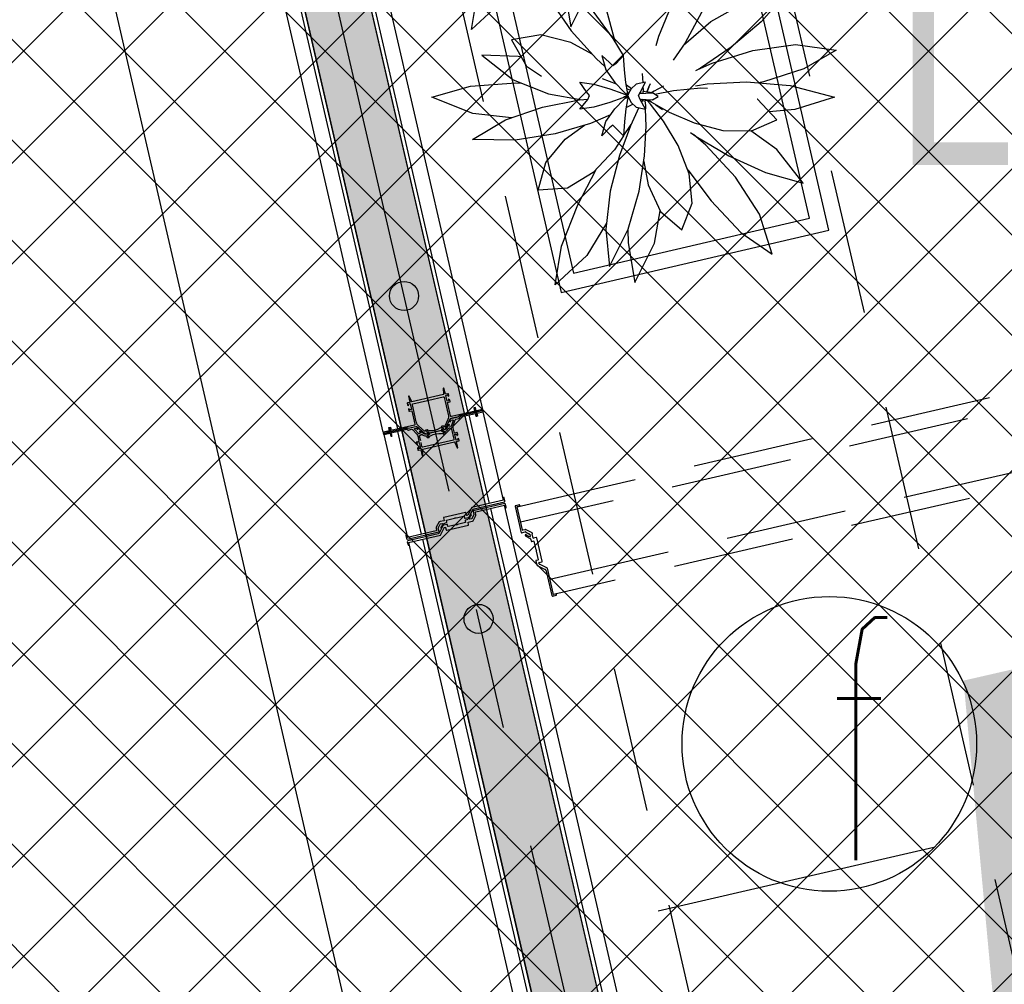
# Model space of a CAD drawing. Header units: centimetres. Extents: x -15121 to 17422, y -60492 to 0.
# Tile 127 of 256: x 1770 to 1891, y -30430 to -30311. Entities that reach past the tile are written whole.
import ezdxf
from ezdxf.enums import TextEntityAlignment as Align

# ---------------------------------------------------------------- set-up
doc = ezdxf.new("R2010")
doc.units = ezdxf.units.CM
doc.header["$LTSCALE"] = 60
for name, pattern in [('CENTER', [2, 1.25, -0.25, 0.25, -0.25]), ('DP', [0.5, 0.3, -0.2]), ('HIDDEN', [0.375, 0.25, -0.125])]:
    doc.linetypes.add(name, pattern=pattern)
for name, color, linetype in [('_DTS_SSP', 1, 'Continuous'), ('AIKA lampy restauracja wymiarowanie', 7, 'Continuous'), ('AIKA meble2', 8, 'Continuous'), ('AIKA oznaczenia widoków2', 30, 'Continuous'), ('AIKA podłoga deski cała', 2, 'Continuous'), ('AIKA ppoż restauracja', 7, 'Continuous'), ('AIKA sufity podwieszane', 8, 'Continuous'), ('AIKA sufity wymiarowanie', 7, 'Continuous'), ('AIKA szyny w podłodze', 3, 'Continuous'), ('AIKA trapezy hacz', 8, 'Continuous'), ('AIKA zieleń', 8, 'Continuous'), ('AIKA ŚCIANA2', 8, 'Continuous'), ('AIKA ścianki mobilne', 7, 'Continuous'), ('L-AXIS', 10, 'CENTER'), ('L-HIDDEN', 8, 'HIDDEN'), ('podciagi i nadproza', 7, 'DP')]:
    doc.layers.add(name, color=color, linetype=linetype)
doc.styles.add('Arial', font='l_10646.ttf')
doc.styles.add('normalnysimplex', font='simplex.shx', dxfattribs={"width": 0.85})
doc.styles.add('RomanS', font='romans.shx')
doc.styles.add('wymiar', font='txt.shx', dxfattribs={"width": 0.6})
doc.dimstyles.new('Dwudziestka', dxfattribs={"dimtxt": 7, "dimasz": 0.7, "dimexe": 5, "dimexo": 0, "dimgap": 2.5, "dimtad": 1, "dimtoh": 1, "dimdec": 3, "dimrnd": 0.5, "dimdsep": 46, "dimtxsty": 'wymiar', "dimblk": 'znacznik', "dimcen": 0, "dimdle": 5, "dimse1": 1, "dimse2": 1, "dimclrd": 256, "dimclre": 256, "dimclrt": 256, "dimadec": 0, "dimazin": 0, "dimtfac": 0.4, "dimtdec": 3, "dimtix": 1, "dimtofl": 0, "dimtmove": 2, "dimatfit": 3, "dimldrblk": 'znacznik', "dimfxl": 1, "dimtolj": 1, "dimarcsym": 0})

# ---------------------------------------------------------------- blocks, each defined once
blk = doc.blocks.new('SL podciągi restauracja')
at = {"layer": 'podciagi i nadproza'}
blk.add_lwpolyline([(1196.87, -27428.61), (1334.54, -28024.92), (1295.57, -28033.92), (1157.9, -27437.61), (1196.87, -27428.61)], dxfattribs=at)
blk = doc.blocks.new('z_45')
for p, q in [((1.116109, 12.784863), (2.886718, 15.481067)), ((2.886718, 15.481067), (3.112793, 12.559485)), ((-2.845997, 13.88936), (-3.570604, 10.668659)), ((-1.655763, 11.123252), (-2.845997, 13.88936)), ((3.844529, 11.023402), (6.185353, 13.788033)), ((6.185353, 13.788033), (5.718845, 10.564661)), ((0.441211, 10.654926), (1.116109, 12.784863)), ((-2.087796, 10.154057), (-0.650883, 12.201309)), ((-0.650883, 12.201309), (0.760937, 10.202289)), ((3.112793, 12.559485), (2.685738, 9.256053)), ((-9.471196, 11.583638), (-8.014357, 8.363295)), ((-6.825197, 9.823632), (-9.471196, 11.583638)), ((-1.588672, 10.865235), (-1.655763, 11.123252)), ((2.124023, 8.055043), (3.844529, 11.023402)), ((-3.570604, 10.668659), (-3.370214, 7.540822)), ((-2.313089, 8.569336), (-2.087796, 10.154057)), ((0.760937, 10.202289), (1.247263, 7.701373)), ((5.718845, 10.564661), (4.56084, 7.449961)), ((-4.564357, 7.499552), (-6.825197, 9.823632)), ((2.685738, 9.256053), (2.585155, 8.850694)), ((-8.014357, 8.363295), (-6.118167, 5.604553)), ((7.924801, 7.917333), (11.223727, 8.66015)), ((11.223727, 8.66015), (9.188086, 6.343603)), ((0.939745, 5.188775), (2.124023, 8.055043)), ((1.247263, 7.701373), (1.236522, 7.510304)), ((5.118847, 6.358695), (7.924801, 7.917333)), ((-2.732033, 4.996347), (-4.564357, 7.499552)), ((-3.370214, 7.540822), (-2.609962, 4.790235)), ((4.56084, 7.449961), (3.048825, 4.653072)), ((2.912497, 4.450679), (5.118847, 6.358695)), ((9.188086, 6.343603), (6.763673, 4.31025)), ((-8.571875, 5.299163), (-10.923731, 4.889011)), ((-6.165922, 4.682708), (-8.571875, 5.299163)), ((-6.118167, 5.604553), (-4.087406, 3.361177)), ((0.713086, 4.427791), (0.939745, 5.188775)), ((-10.923731, 4.889011), (-9.723246, 2.764893)), ((-4.421586, 3.730321), (-6.165922, 4.682708)), ((-1.916993, 3.620315), (-2.732033, 4.996347)), ((3.048825, 4.653072), (2.101171, 3.24595)), ((8.498532, 4.040098), (11.938083, 4.511809)), ((11.938083, 4.511809), (15.209764, 4.056096)), ((6.763673, 4.31025), (4.27959, 2.622747)), ((5.226266, 3.010106), (8.498532, 4.040098)), ((15.209764, 4.056096), (12.607419, 2.562547)), ((-13.329983, 3.664804), (-10.796976, 1.677108)), ((-10.395801, 3.557134), (-13.329983, 3.664804)), ((-10.143751, 3.508997), (-10.395801, 3.557134)), ((-4.087406, 3.361177), (-3.407812, 2.749658)), ((-3.663379, 3.641844), (-3.332913, 2.487993)), ((-3.033108, 3.074575), (-3.663379, 3.641844)), ((-1.897073, 3.641844), (-2.527249, 2.960253)), ((-1.838088, 2.487993), (-1.897073, 3.641844)), ((-9.723246, 2.764893), (-8.523244, 1.970458)), ((-2.780175, 2.809238), (-3.033108, 3.074575)), ((-2.527249, 2.960253), (-2.780175, 2.809238)), ((4.27959, 2.622747), (3.878319, 2.391028)), ((4.0667, 2.499819), (5.226266, 3.010106)), ((12.607419, 2.562547), (9.364843, 1.5064)), ((-3.332913, 2.487993), (-2.604687, 1.451993)), ((-1.709473, 1.451993), (-1.838088, 2.487993)), ((-0.402153, 2.182174), (-0.364649, 1.42529)), ((-14.246488, 1.155138), (-10.58799, 1.426625)), ((-10.796976, 1.677108), (-7.958597, 0.544524)), ((-10.58799, 1.426625), (-10.121489, 1.407576)), ((-4.898632, 0.705075), (-5.429691, 1.477385)), ((-5.429691, 1.477385), (-4.293358, 1.311088)), ((-4.293358, 1.311088), (-3.019536, 0.943708)), ((-3.632522, 1.770306), (-2.493846, 1.337838)), ((-2.604687, 1.451993), (-1.873535, 0.699282)), ((-1.583988, 0.699282), (-1.709473, 1.451993)), ((-1.679397, 1.271486), (-1.272851, 0.962949)), ((-0.877637, 1.311088), (-1.294726, 0.943708)), ((-0.130665, 1.477385), (-0.877637, 1.311088)), ((-0.538969, 0.705075), (-0.130665, 1.477385)), ((0.143945, 1.07379), (0.261426, 1.376176)), ((3.888863, 1.192188), (4.834962, 1.339221)), ((4.834962, 1.339221), (8.005172, 1.502991)), ((8.005172, 1.502991), (11.50527, 1.21479)), ((9.364843, 1.5064), (8.960253, 1.424313)), ((-17.348439, 0.262022), (-14.246488, 1.155138)), ((-4.635745, 0.395179), (-4.898632, 0.705075)), ((-3.019536, 0.943708), (-1.976955, 0.57261)), ((-1.873535, 0.699282), (-1.562113, 0.420308)), ((-1.626176, 0.952387), (-1.35352, 0.829601)), ((-1.583988, 0.699282), (-1.542676, 0.458455)), ((-1.543754, 0.454164), (-1.583988, 0.699282)), ((-1.294726, 0.943708), (-1.494336, 0.556159)), ((-0.698143, 0.395179), (-0.538969, 0.705075)), ((-0.552541, 0.679731), (-0.473535, 0.568008)), ((-0.343555, 1.074767), (-0.304008, 0.713921)), ((0.414157, 0.633597), (-0.343555, 0.718355)), ((-0.343555, 0.718355), (-0.343555, 0.577641)), ((-0.342482, 1.076675), (-0.295609, 0.712991)), ((-0.039065, 0.684285), (0.143945, 1.07379)), ((0.143945, 1.07379), (-0.026757, 0.682902)), ((-0.020218, 0.682187), (0.042868, 0.793743)), ((0.343358, 0.641418), (0.523341, 0.751948)), ((0.523341, 0.751948), (0.350583, 0.640726)), ((0.523341, 0.751948), (1.350194, 1.19648)), ((0.618356, 0.505519), (2.111423, 0.813913)), ((2.111423, 0.813913), (4.325879, 1.034188)), ((4.325879, 1.034188), (4.866993, 0.999713)), ((11.50527, 1.21479), (15.089351, 0.26207)), ((-14.047462, -1.054287), (-17.348439, 0.262022)), ((-8.423632, -0.520706), (-5.451953, 0.046134)), ((-7.958597, 0.544524), (-5.231249, 0.066352)), ((-5.451953, 0.046134), (-4.759377, 0.10953)), ((-5.429691, -0.687051), (-4.769921, 0.085259)), ((-4.769921, 0.085259), (-4.635745, 0.395179)), ((-1.976955, 0.217772), (-3.019536, -0.153327)), ((-2.604687, -0.661659), (-1.873535, 0.091076)), ((-1.976955, 0.57261), (-1.628906, 0.433159)), ((-1.628906, 0.357175), (-1.976955, 0.217772)), ((-1.881445, 0.339508), (-1.606447, 0.383544)), ((-1.873535, 0.091076), (-1.774222, 0.182414)), ((-1.774222, 0.182414), (-1.583988, 0.343227)), ((-1.728809, 0.212503), (-1.572365, 0.349855)), ((-1.727444, 0.221968), (-1.604688, 0.331926)), ((-1.583988, 0.091076), (-1.709473, -0.661659)), ((-1.683301, 0.60215), (-1.553714, 0.433731)), ((-1.683301, 0.18189), (-1.563573, 0.353074)), ((-1.676369, 0.47915), (-1.631546, 0.482464)), ((-1.676369, 0.452209), (-1.676369, 0.47915)), ((-1.676369, 0.47915), (-1.565433, 0.409579)), ((-1.676369, 0.267673), (-1.676369, 0.338197)), ((-1.545703, 0.324464), (-1.583988, 0.091076)), ((-1.494336, 0.556159), (-1.572365, 0.395179)), ((-1.572365, 0.395179), (-1.511622, 0.234222)), ((-1.567286, 0.192738), (-1.48496, 0.186634)), ((-1.553714, 0.277925), (-1.532912, 0.290728)), ((-1.546973, 0.488734), (-1.526272, 0.490236)), ((-1.511622, 0.234222), (-1.294726, -0.153327)), ((-0.57354, 0.085259), (-0.698143, 0.395179)), ((-0.61475, 0.557566), (0.414157, 0.633597)), ((-0.587601, 0.120354), (0.414157, 0.046349)), ((-0.130665, -0.687051), (-0.57354, 0.085259)), ((-0.552541, 0.048637), (-0.451565, 0.110316)), ((-0.343555, 0.101996), (-0.4583, -0.115633)), ((-0.351566, 0.05846), (-0.343555, 0.072765)), ((-0.343555, -0.038433), (-0.343555, 0.101996)), ((0.414157, 0.046349), (-0.343555, -0.038433)), ((0.263965, -0.291395), (0, 0)), ((0.005859, 0.000691), (0.263965, -0.291395)), ((0.112987, 0.01266), (0.343358, -0.138187)), ((0.343358, -0.138187), (0.122851, 0.013781)), ((0.882226, 0.339985), (0.414157, 0.633597)), ((0.414157, 0.046349), (0.882226, 0.339985)), ((8.87754, 0.106263), (8.870017, 0.108933)), ((10.431641, -1.544666), (8.87754, 0.106263)), ((15.089351, 0.26207), (11.904103, -0.724029)), ((-11.416704, -1.54047), (-8.423632, -0.520706)), ((-4.293358, -0.520706), (-5.429691, -0.687051)), ((-3.019536, -0.153327), (-4.293358, -0.520706)), ((-1.693851, -0.568056), (-1.146388, -0.28398)), ((-0.682133, -0.564265), (-1.35352, -2.042174)), ((-1.294726, -0.153327), (-0.877637, -0.520706)), ((-0.877637, -0.520706), (-0.130665, -0.687051)), ((-0.190139, -0.021291), (-0.149512, -0.409627)), ((-0.149512, -0.409627), (-0.140429, -0.670075)), ((1.305467, -1.671815), (0.263965, -0.291395)), ((0.343358, -0.138187), (1.780665, -0.936222)), ((0.694239, -0.332999), (1.227832, -0.725722)), ((-10.945606, -1.379967), (-14.047462, -1.054287)), ((-2.953124, -1.157331), (-4.577738, -1.834464)), ((-3.332913, -1.697659), (-2.604687, -0.661659)), ((-1.709473, -0.661659), (-1.838088, -1.697659)), ((-0.091702, -2.064657), (-0.140429, -0.685)), ((1.780665, -0.936222), (3.791404, -1.803994)), ((11.904103, -0.724029), (9.830469, -0.90611)), ((-14.07373, -3.13642), (-11.416704, -1.54047)), ((-4.577738, -1.834464), (-7.403421, -2.685213)), ((-3.663379, -2.851462), (-3.332913, -1.697659)), ((-1.838088, -1.697659), (-1.897073, -2.851462)), ((2.482617, -3.62699), (1.305467, -1.671815)), ((3.791404, -1.803994), (6.092381, -2.413368)), ((8.400196, -2.436328), (10.431641, -1.544666)), ((-6.6167, -3.11451), (-5.047756, -1.975965)), ((-3.033108, -2.206969), (-3.663379, -2.851462)), ((-2.780175, -1.994538), (-3.033108, -2.206969)), ((-2.527249, -2.210593), (-2.780175, -1.994538)), ((-1.897073, -2.851462), (-2.527249, -2.210593)), ((-1.35352, -2.042174), (-2.229786, -4.429722)), ((-1.897073, -2.844191), (-1.347756, -2.01571)), ((-1.347756, -2.01571), (-1.297754, -1.919913)), ((-0.207716, -4.4456), (-0.091702, -2.064657)), ((6.092381, -2.413368), (8.400196, -2.436328)), ((10.435152, -3.927588), (8.347654, -2.43578)), ((-10.627055, -3.20127), (-14.07373, -3.13642)), ((-7.403421, -2.685213), (-10.627055, -3.20127)), ((-8.167577, -4.977584), (-6.6167, -3.11451)), ((-1.899707, -2.848768), (-2.638769, -3.964114)), ((3.484273, -2.572203), (3.932518, -2.881288)), ((4.709864, -3.591299), (3.717869, -2.733254)), ((3.932518, -2.881288), (6.586033, -4.438806)), ((3.390723, -5.904579), (2.482617, -3.62699)), ((7.103026, -6.169581), (4.709864, -3.591299)), ((-2.638769, -3.964114), (-4.346585, -5.804968)), ((-2.229786, -4.429722), (-2.974415, -7.289314)), ((6.586033, -4.438806), (9.533495, -5.789065)), ((12.572265, -6.654835), (10.435152, -3.927588)), ((-8.790821, -7.222462), (-8.167577, -4.977584)), ((-0.641215, -7.295108), (-0.207716, -4.4456)), ((-0.278127, -4.908538), (0.070995, -6.779051)), ((-5.600298, -8.385539), (-4.10918, -5.549121)), ((3.260642, -5.578327), (5.139941, -8.084035)), ((-4.346585, -5.804968), (-6.415725, -7.052922)), ((3.625292, -8.252382), (3.390723, -5.904579)), ((9.053218, -9.147692), (7.103026, -6.169581)), ((9.533495, -5.789065), (12.572265, -6.654835)), ((0.070995, -6.779051), (1.064259, -8.927584)), ((-6.415725, -7.052922), (-8.790821, -7.222462)), ((-2.974415, -7.289314), (-3.329104, -10.357284)), ((-1.53594, -10.355759), (-0.641215, -7.295108)), ((5.139941, -8.084035), (7.544237, -10.623288)), ((-6.894338, -11.727738), (-5.600298, -8.385539)), ((0.57441, -11.471963), (1.038867, -8.872604)), ((2.781737, -10.418105), (3.625292, -8.252382)), ((1.064259, -8.927584), (2.781737, -10.418105)), ((10.071385, -12.377596), (9.053218, -9.147692)), ((-3.271973, -9.86352), (-4.865432, -12.475824)), ((-3.329104, -10.357284), (-3.035742, -13.370013)), ((-3.035742, -13.370013), (-1.53594, -10.355759)), ((-1.55713, -10.398388), (-1.542676, -11.455464)), ((7.544237, -10.623288), (10.071385, -12.377596)), ((-7.407814, -14.838576), (-6.894338, -11.727738)), ((-1.542676, -11.455464), (-1.008987, -14.652538)), ((-1.008987, -14.652538), (0.57441, -11.471963)), ((-4.865432, -12.475824), (-7.407814, -14.838576))]:
    blk.add_line(p, q)
blk = doc.blocks.new('SL ścianki przesuwne restauracja')
at = {"layer": 'AIKA ścianki mobilne'}
for p, q in [((6772.28, -26193.54), (6797.14, -26301.21)), ((6795.38, -26301.61), (6770.53, -26193.94)), ((6761.76, -26195.97), (6786.61, -26303.63)), ((6784.86, -26304.04), (6760, -26196.37)), ((6795.44, -26301.9), (6797.98, -26312.86)), ((6796.37, -26302.1), (6796.28, -26301.71)), ((6796.51, -26302.07), (6796.37, -26302.1)), ((6796.42, -26301.68), (6796.51, -26302.07)), ((6799.73, -26312.46), (6797.2, -26301.5)), ((6784.92, -26304.33), (6787.86, -26317.05)), ((6784.93, -26304.33), (6785.7, -26304.15)), ((6785.7, -26304.15), (6785.79, -26304.54)), ((6785.79, -26304.54), (6785.94, -26304.51)), ((6789.61, -26316.64), (6786.68, -26303.93)), ((6823.71, -26416.29), (6799.87, -26313.08)), ((6798.12, -26313.49), (6821.95, -26416.7)), ((6788, -26317.67), (6811.02, -26417.37)), ((6812.78, -26416.97), (6789.75, -26317.26)), ((6818.88, -26363.23), (6852.98, -26355.36))]:
    blk.add_line(p, q, dxfattribs=at)
at = {"layer": 'AIKA ścianki mobilne', "linetype": 'Continuous'}
blk.add_lwpolyline([(6792.53, -26300.25), (6792.9, -26301.85, -0.162719), (6792.84, -26302.48), (6792.48, -26303.31, -0.023978), (6792.46, -26303.35, -0.684311), (6792.36, -26303.34), (6792.36, -26303.3, 0.414214), (6792.3, -26303.27), (6792.11, -26303.31, 0.198912), (6792.08, -26303.33), (6792.03, -26303.42, 0.668179), (6792.05, -26303.45), (6792.21, -26303.41, -0.414214), (6792.23, -26303.43), (6792.28, -26303.62, -0.414214), (6792.26, -26303.64), (6792.1, -26303.68, 0.414214), (6792.09, -26303.7), (6792.11, -26303.78, 0.414214), (6792.13, -26303.8), (6792.28, -26303.76, 0.235614), (6792.62, -26303.48), (6793.08, -26302.45, -0.235614), (6793.22, -26302.34), (6794.13, -26302.12, 0.198912), (6794.16, -26302.1), (6794.19, -26302.05, -0.198912), (6794.23, -26302.03), (6796.31, -26301.55, 0.414214), (6796.37, -26301.45), (6796.3, -26301.12, 0.414214), (6796.2, -26301.06), (6796.15, -26301.07, 0.414214), (6796.14, -26301.1), (6796.16, -26301.19, -0.414214), (6796.18, -26301.21), (6796.23, -26301.39, -0.414214), (6796.21, -26301.42), (6793.29, -26302.09, -0.414214), (6793.17, -26302.02), (6792.79, -26300.38, -0.414214), (6792.8, -26300.36), (6793.1, -26300.29, 0.414214), (6793.13, -26300.23), (6793.09, -26300.05, 0.198912), (6793.07, -26300.02), (6792.98, -26299.96, 0.668179), (6792.95, -26299.98), (6792.99, -26300.14, -0.414214), (6792.98, -26300.16), (6792.77, -26300.21, -0.414214), (6792.75, -26300.2), (6792.59, -26299.5, -0.414214), (6792.6, -26299.48), (6792.81, -26299.43, -0.414214), (6792.83, -26299.45), (6792.87, -26299.6, 0.668179), (6792.9, -26299.61), (6792.96, -26299.53, 0.198912), (6792.96, -26299.49), (6792.92, -26299.3, 0.414214), (6792.86, -26299.27), (6792.57, -26299.33, -0.414214), (6792.54, -26299.32), (6792.37, -26298.58, 0.414214), (6792.35, -26298.56), (6792.31, -26298.57, 0.36397), (6792.29, -26298.59), (6792.33, -26299.29, 0.043661), (6792.33, -26299.34), (6792.34, -26299.37, -0.414214), (6792.32, -26299.39), (6788.39, -26300.3, -0.414214), (6788.36, -26300.28), (6788.36, -26300.26, 0.043661), (6788.34, -26300.21), (6788.07, -26299.57, 0.36397), (6788.05, -26299.56), (6788, -26299.57, 0.414214), (6787.99, -26299.59), (6788.16, -26300.33, -0.414214), (6788.14, -26300.36), (6787.85, -26300.42, 0.414214), (6787.82, -26300.48), (6787.86, -26300.67, 0.198912), (6787.88, -26300.7), (6787.96, -26300.75, 0.668179), (6788, -26300.73), (6787.96, -26300.57, -0.414214), (6787.97, -26300.55), (6788.18, -26300.5, -0.414214), (6788.2, -26300.52), (6788.36, -26301.21, -0.414214), (6788.35, -26301.23), (6788.14, -26301.28, -0.414214), (6788.12, -26301.27), (6788.08, -26301.11, 0.668179), (6788.05, -26301.1), (6787.99, -26301.19, 0.198912), (6787.99, -26301.23), (6788.03, -26301.41, 0.414214), (6788.09, -26301.45), (6788.38, -26301.38, -0.414214), (6788.41, -26301.39), (6788.78, -26303.03, -0.414214), (6788.71, -26303.15), (6785.78, -26303.83, -0.414214), (6785.76, -26303.81), (6785.72, -26303.63, -0.414214), (6785.73, -26303.6), (6785.71, -26303.5, 0.414214), (6785.69, -26303.49), (6785.64, -26303.5, 0.414214), (6785.58, -26303.6), (6785.65, -26303.93, 0.414214), (6785.75, -26303.99), (6787.84, -26303.51, -0.198912), (6787.88, -26303.51), (6787.92, -26303.54, 0.198912), (6787.96, -26303.55), (6788.88, -26303.34, -0.235614), (6789.05, -26303.38), (6789.92, -26304.1, 0.235614), (6790.35, -26304.21), (6790.49, -26304.18, 0.414214), (6790.51, -26304.15), (6790.49, -26304.07, 0.414214), (6790.47, -26304.06), (6790.31, -26304.09, -0.414214), (6790.29, -26304.08), (6790.24, -26303.88, -0.414214), (6790.26, -26303.86), (6790.41, -26303.82, 0.668179), (6790.42, -26303.79), (6790.33, -26303.73, 0.198912), (6790.3, -26303.73), (6790.11, -26303.77, 0.414214), (6790.08, -26303.83), (6790.08, -26303.86, -0.684311), (6790.01, -26303.92, -0.023978), (6789.97, -26303.89), (6789.28, -26303.31, -0.162719), (6788.95, -26302.77), (6788.46, -26300.64, -0.414214), (6788.53, -26300.52), (6790.33, -26300.11), (6790.39, -26300.05, -0.267949), (6790.41, -26300.04), (6790.5, -26300.07), (6792.29, -26299.65, -0.414214), (6792.41, -26299.73), (6792.53, -26300.25)], format="xyb", dxfattribs=at)
at = {"layer": 'AIKA ścianki mobilne'}
for points in [[(6797.14, -26301.21), (6796.36, -26301.38), (6796.27, -26301), (6796.07, -26301.04), (6796.16, -26301.43)], [(6784.86, -26304.04), (6785.64, -26303.86), (6785.55, -26303.47), (6785.74, -26303.42), (6785.83, -26303.81)]]:
    blk.add_lwpolyline(points, dxfattribs=at)
for points in [[(6789.49, -26305.1), (6789.36, -26304.56, -0.265236), (6789.39, -26304.46), (6789.54, -26304.32, -0.397137), (6789.68, -26304.32, 0.21042), (6790.14, -26304.48, -0.371263), (6790.24, -26304.55), (6790.26, -26304.64, 0.414214), (6790.38, -26304.71), (6790.52, -26304.68, 0.198912), (6790.55, -26304.66), (6790.6, -26304.58, 0.668179), (6790.58, -26304.55), (6790.42, -26304.58, -0.414214), (6790.4, -26304.57), (6790.35, -26304.37, -0.414214), (6790.37, -26304.35), (6790.53, -26304.31, 0.414214), (6790.54, -26304.29), (6790.52, -26304.21, 0.414214), (6790.5, -26304.19), (6790.18, -26304.27, -0.226285), (6789.84, -26304.19), (6789.51, -26303.94, 0.155747), (6789.49, -26303.93), (6789.36, -26303.92, 0.668179), (6789.34, -26303.96), (6789.45, -26304.07, -0.414214), (6789.45, -26304.1), (6789.3, -26304.25, -0.414214), (6789.27, -26304.24), (6788.73, -26303.67, -0.580732), (6788.76, -26303.59), (6788.94, -26303.55, -0.265236), (6788.96, -26303.55), (6789.07, -26303.67, 0.414214), (6789.1, -26303.67), (6789.21, -26303.57, 0.447259), (6789.21, -26303.54), (6789.05, -26303.4, 0.235614), (6788.87, -26303.36), (6787.96, -26303.57, -0.198912), (6787.92, -26303.56), (6787.86, -26303.52, 0.198912), (6787.8, -26303.51), (6785.75, -26303.99, 0.414214), (6785.69, -26304.08), (6785.77, -26304.41, 0.414214), (6785.86, -26304.47), (6785.91, -26304.46, 0.414214), (6785.93, -26304.44), (6785.9, -26304.34, -0.414214), (6785.88, -26304.33), (6785.84, -26304.14, -0.414214), (6785.85, -26304.12), (6787.75, -26303.68, -0.198912), (6787.78, -26303.68), (6787.9, -26303.76, 0.198912), (6787.98, -26303.77), (6788.37, -26303.68, -0.265236), (6788.46, -26303.71), (6789, -26304.28, -0.13423), (6789.12, -26304.51), (6789.27, -26305.15, -0.414214), (6789.26, -26305.18), (6788.97, -26305.25, 0.414214), (6788.93, -26305.31), (6788.97, -26305.49, 0.198912), (6788.99, -26305.52), (6789.08, -26305.57, 0.668179), (6789.11, -26305.55), (6789.07, -26305.4, -0.414214), (6789.09, -26305.37), (6789.29, -26305.33, -0.414214), (6789.32, -26305.34), (6789.48, -26306.03, -0.414214), (6789.46, -26306.06), (6789.26, -26306.1, -0.414214), (6789.23, -26306.09), (6789.2, -26305.93, 0.668179), (6789.16, -26305.93), (6789.11, -26306.01, 0.198912), (6789.1, -26306.05), (6789.14, -26306.23, 0.414214), (6789.2, -26306.27), (6789.49, -26306.2, -0.414214), (6789.52, -26306.22), (6789.69, -26306.96, 0.414214), (6789.71, -26306.97), (6789.76, -26306.96, 0.36397), (6789.77, -26306.94), (6789.74, -26306.25, 0.043661), (6789.73, -26306.19), (6789.72, -26306.17, -0.414214), (6789.74, -26306.15), (6793.67, -26305.24, -0.414214), (6793.7, -26305.25), (6793.7, -26305.28, 0.043661), (6793.72, -26305.33), (6793.99, -26305.97, 0.36397), (6794.02, -26305.98), (6794.06, -26305.97, 0.414214), (6794.07, -26305.95), (6793.9, -26305.2, -0.414214), (6793.92, -26305.18), (6794.21, -26305.11, 0.414214), (6794.25, -26305.05), (6794.21, -26304.87, 0.198912), (6794.18, -26304.84), (6794.1, -26304.79, 0.668179), (6794.07, -26304.81), (6794.1, -26304.96, -0.414214), (6794.09, -26304.99), (6793.88, -26305.03, -0.414214), (6793.86, -26305.02), (6793.7, -26304.33, -0.414214), (6793.72, -26304.3), (6793.92, -26304.26, -0.414214), (6793.94, -26304.27), (6793.98, -26304.43, 0.668179), (6794.02, -26304.43), (6794.07, -26304.35, 0.198912), (6794.08, -26304.31), (6794.03, -26304.13, 0.414214), (6793.97, -26304.09), (6793.68, -26304.16, -0.414214), (6793.66, -26304.14), (6793.51, -26303.5, -0.13423), (6793.52, -26303.23), (6793.76, -26302.49, -0.265236), (6793.83, -26302.42), (6794.22, -26302.33, 0.198912), (6794.28, -26302.29), (6794.35, -26302.17, -0.198912), (6794.38, -26302.15), (6796.28, -26301.71, -0.414214), (6796.3, -26301.73), (6796.34, -26301.91, -0.414214), (6796.33, -26301.94), (6796.35, -26302.03, 0.414214), (6796.38, -26302.05), (6796.43, -26302.04, 0.414214), (6796.49, -26301.94), (6796.41, -26301.61, 0.414214), (6796.31, -26301.55), (6794.26, -26302.02, 0.198912), (6794.21, -26302.06), (6794.18, -26302.12, -0.198912), (6794.14, -26302.14), (6793.23, -26302.35, 0.235614), (6793.09, -26302.47), (6793, -26302.66, 0.447259), (6793.02, -26302.69), (6793.16, -26302.74, 0.414214), (6793.19, -26302.72), (6793.24, -26302.57, -0.265236), (6793.25, -26302.55), (6793.44, -26302.51, -0.580732), (6793.5, -26302.57), (6793.26, -26303.32, -0.414214), (6793.23, -26303.34), (6793.03, -26303.27, -0.414214), (6793.02, -26303.25), (6793.07, -26303.1, 0.668179), (6793.04, -26303.07), (6792.93, -26303.13, 0.155747), (6792.91, -26303.15), (6792.72, -26303.53, -0.226285), (6792.45, -26303.74), (6792.14, -26303.82, 0.414214), (6792.12, -26303.84), (6792.14, -26303.92, 0.414214), (6792.16, -26303.93), (6792.32, -26303.9, -0.414214), (6792.34, -26303.91), (6792.39, -26304.11, -0.414214), (6792.37, -26304.13), (6792.22, -26304.17, 0.668179), (6792.21, -26304.2), (6792.3, -26304.26, 0.198912), (6792.33, -26304.26), (6792.47, -26304.23, 0.414214), (6792.54, -26304.11), (6792.52, -26304.03, -0.371263), (6792.58, -26303.91, 0.21042), (6792.92, -26303.57, -0.397137), (6793.05, -26303.51), (6793.25, -26303.57, -0.265236), (6793.32, -26303.65), (6793.61, -26304.89, -0.414214), (6793.53, -26305.01), (6791.73, -26305.43), (6791.67, -26305.49, -0.267949), (6791.65, -26305.49), (6791.57, -26305.47), (6789.77, -26305.88, -0.414214), (6789.65, -26305.81), (6789.53, -26305.29)], [(6795.15, -26314.32), (6795.08, -26314, 0.414214), (6795.02, -26313.96), (6792.35, -26314.58, 0.414214), (6792.31, -26314.64), (6792.38, -26314.96, -0.414212), (6792.37, -26314.98), (6791.89, -26315.09, -0.000001), (6791.76, -26315.12), (6791.42, -26315.79, 0.176326), (6791.4, -26315.93), (6791.46, -26316.17, -0.414214), (6791.42, -26316.23), (6787.86, -26317.05, -0.414214), (6787.83, -26317.03), (6787.79, -26316.85, -0.414212), (6787.81, -26316.82), (6787.78, -26316.73, 0.414214), (6787.76, -26316.71), (6787.71, -26316.72, 0.41421), (6787.65, -26316.82), (6787.74, -26317.2, 0.414213), (6787.83, -26317.26), (6791.75, -26316.36, 0.414213), (6791.76, -26316.33), (6791.66, -26315.9, -0.176324), (6791.67, -26315.89), (6791.91, -26315.4, -0.221651), (6791.93, -26315.39), (6792.19, -26315.33, -0.533896), (6792.21, -26315.35), (6792.18, -26315.57), (6792.13, -26315.54), (6792.12, -26315.67), (6792.08, -26315.65), (6792.07, -26315.78), (6792.02, -26315.76), (6791.97, -26315.86, 0.414286), (6791.98, -26315.89, 0.198947), (6791.99, -26315.89), (6792.1, -26315.86, 0.192971), (6792.16, -26315.81), (6792.41, -26315.35, -0.215704), (6792.54, -26315.25), (6792.7, -26315.21, 0.414212), (6792.74, -26315.15), (6792.69, -26314.93, -0.414212), (6792.7, -26314.9), (6793.69, -26314.68), (6793.75, -26314.62, -0.267947), (6793.77, -26314.61), (6793.86, -26314.64), (6794.84, -26314.41, -0.414214), (6794.87, -26314.42), (6794.92, -26314.65, 0.414214), (6794.98, -26314.69), (6795.42, -26314.58, 0.221694), (6795.49, -26314.53), (6795.96, -26313.61, -0.221682), (6796.09, -26313.51), (6796.79, -26313.35), (6799.84, -26312.64, 0.414163), (6799.9, -26312.54), (6799.82, -26312.16, 0.414214), (6799.72, -26312.1), (6799.67, -26312.11, 0.414214), (6799.66, -26312.14), (6799.68, -26312.24, -0.414233), (6799.7, -26312.25), (6799.74, -26312.44, -0.414212), (6799.73, -26312.46), (6795.8, -26313.37), (6795.33, -26314.28, -0.221697), (6795.3, -26314.3), (6795.18, -26314.33, -0.414211), (6795.15, -26314.32)], [(6792.58, -26315.81), (6792.66, -26316.13, 0.414214), (6792.72, -26316.17), (6795.39, -26315.55, 0.414214), (6795.42, -26315.49), (6795.35, -26315.17, -0.414212), (6795.36, -26315.15), (6795.84, -26315.04, -0.000001), (6795.97, -26315.01), (6796.31, -26314.34, 0.176326), (6796.33, -26314.2), (6796.27, -26313.96, -0.414214), (6796.31, -26313.9), (6799.87, -26313.08, -0.414214), (6799.9, -26313.1), (6799.94, -26313.28, -0.414212), (6799.92, -26313.3), (6799.95, -26313.4, 0.414214), (6799.97, -26313.42), (6800.02, -26313.41, 0.41421), (6800.08, -26313.31), (6799.99, -26312.93, 0.414213), (6799.9, -26312.87), (6795.98, -26313.77, 0.414213), (6795.97, -26313.8), (6796.07, -26314.23, -0.176324), (6796.07, -26314.24), (6795.82, -26314.73, -0.221651), (6795.81, -26314.74), (6795.55, -26314.8, -0.533896), (6795.52, -26314.78), (6795.56, -26314.56), (6795.6, -26314.58), (6795.61, -26314.46), (6795.66, -26314.48), (6795.67, -26314.35), (6795.71, -26314.37), (6795.76, -26314.26, 0.414286), (6795.76, -26314.24, 0.198947), (6795.74, -26314.24), (6795.63, -26314.27, 0.192971), (6795.57, -26314.32), (6795.33, -26314.78, -0.215704), (6795.19, -26314.88), (6795.03, -26314.92, 0.414212), (6795, -26314.98), (6795.05, -26315.2, -0.414212), (6795.03, -26315.22), (6794.04, -26315.45), (6793.98, -26315.51, -0.267947), (6793.96, -26315.52), (6793.88, -26315.49), (6792.89, -26315.72, -0.414214), (6792.86, -26315.7), (6792.81, -26315.48, 0.414214), (6792.75, -26315.44), (6792.31, -26315.54, 0.221694), (6792.25, -26315.6), (6791.78, -26316.52, -0.221682), (6791.64, -26316.62), (6790.95, -26316.78), (6787.89, -26317.49, 0.414163), (6787.83, -26317.59), (6787.92, -26317.97, 0.414214), (6788.01, -26318.03), (6788.06, -26318.01, 0.414214), (6788.08, -26317.99), (6788.05, -26317.89, -0.414233), (6788.03, -26317.88), (6787.99, -26317.69, -0.414212), (6788, -26317.67), (6791.93, -26316.76), (6792.4, -26315.85, -0.221697), (6792.43, -26315.82), (6792.56, -26315.8, -0.414211), (6792.58, -26315.81)]]:
    blk.add_lwpolyline(points, format="xyb", dxfattribs=at)
for points in [[(6796.36, -26301.38), (6796.39, -26301.53), (6797.17, -26301.35), (6797.14, -26301.21)], [(6797.2, -26301.5), (6797.17, -26301.35), (6796.39, -26301.53), (6796.42, -26301.68)], [(6784.86, -26304.04), (6784.89, -26304.19), (6785.67, -26304.01), (6785.64, -26303.86)], [(6784.93, -26304.33), (6784.89, -26304.19), (6785.67, -26304.01), (6785.71, -26304.15)]]:
    blk.add_lwpolyline(points, close=True, dxfattribs=at)
for points in [[(6790.55, -26303.82, 0.167317), (6791.91, -26303.5), (6792.21, -26303.43), (6792.25, -26303.63), (6792.05, -26303.68), (6792.08, -26303.81), (6790.53, -26304.17), (6790.5, -26304.03), (6790.3, -26304.07), (6790.26, -26303.88)], [(6790.71, -26304.5, -0.167317), (6792.07, -26304.19), (6792.37, -26304.12), (6792.32, -26303.92), (6792.12, -26303.97), (6792.09, -26303.84), (6790.53, -26304.2), (6790.57, -26304.33), (6790.37, -26304.38), (6790.42, -26304.57)]]:
    blk.add_lwpolyline(points, format="xyb", close=True, dxfattribs=at)
for centre in [(6787.43, -26287.18), (6796.65, -26327.13)]:
    blk.add_circle(centre, 1.8, dxfattribs=at)
at = {"layer": 'L-AXIS'}
blk.add_lwpolyline([(6846.99, -26545.19), (6632.62, -25616.62)], dxfattribs=at)
at = {"layer": 'L-HIDDEN'}
for p, q in [((6801.41, -26313.26), (6900.56, -26290.37)), ((6901, -26292.27), (6801.85, -26315.16)), ((6805.48, -26322.21), (6900.83, -26300.2)), ((6901.26, -26302.1), (6805.92, -26324.11))]:
    blk.add_line(p, q, dxfattribs=at)
blk.add_lwpolyline([(6804.14, -26320.16), (6804.49, -26320.08, 0.414214), (6804.53, -26320.01), (6803.86, -26317.12, 0.414214), (6803.79, -26317.08), (6803.45, -26317.16, -0.414212), (6803.42, -26317.14), (6803.3, -26316.62, -0.000001), (6803.27, -26316.49), (6802.54, -26316.11, 0.176326), (6802.39, -26316.1), (6802.14, -26316.15, -0.414214), (6802.07, -26316.11), (6801.41, -26313.26, -0.414214), (6801.43, -26313.23), (6801.65, -26313.2), (6801.76, -26313.18, 0.414214), (6801.78, -26313.15), (6801.76, -26313.1, 0.41421), (6801.66, -26313.03), (6801.25, -26313.13, 0.414213), (6801.18, -26313.23), (6801.93, -26316.47, 0.414213), (6801.96, -26316.49), (6802.42, -26316.38, -0.176324), (6802.44, -26316.38), (6802.96, -26316.65, -0.221651), (6802.98, -26316.66), (6803.04, -26316.94, -0.533896), (6803.02, -26316.97), (6802.79, -26316.93), (6802.81, -26316.88), (6802.67, -26316.87), (6802.69, -26316.83), (6802.55, -26316.81), (6802.58, -26316.77), (6802.46, -26316.71, 0.414286), (6802.43, -26316.72, 0.198947), (6802.43, -26316.73), (6802.47, -26316.85, 0.192971), (6802.52, -26316.91), (6803.02, -26317.18, -0.215704), (6803.13, -26317.32), (6803.17, -26317.5, 0.414212), (6803.23, -26317.54), (6803.48, -26317.48, -0.414212), (6803.5, -26317.5), (6803.75, -26318.57), (6803.82, -26318.64, -0.267947), (6803.82, -26318.66), (6803.79, -26318.75), (6804.04, -26319.82, -0.414214), (6804.02, -26319.85), (6803.78, -26319.9, 0.414214), (6803.74, -26319.97), (6803.85, -26320.44, 0.221694), (6803.91, -26320.52), (6804.9, -26321.03, -0.221682), (6805.02, -26321.17), (6805.19, -26321.93), (6805.73, -26324.24, 0.414163), (6805.83, -26324.3), (6806.24, -26324.21, 0.414214), (6806.31, -26324.1), (6806.29, -26324.05, 0.414214), (6806.27, -26324.03), (6806.16, -26324.06, -0.414233), (6806.15, -26324.08), (6805.95, -26324.13, -0.414212), (6805.92, -26324.11), (6805.17, -26320.86), (6804.18, -26320.35, -0.221697), (6804.15, -26320.32), (6804.12, -26320.18, -0.414211), (6804.14, -26320.16)], format="xyb", dxfattribs=at)
blk.add_arc((6802.43, -26314.33), 103.35, 282.3476, 13.7069, dxfattribs=at)
at = {"layer": 'AIKA ścianki mobilne', "style": 'normalnysimplex', "width": 0.85, "flags": 12}
for p in [(7526.71, -25549.96), (6841.55, -25708.14), (6722.86, -25735.55), (7655.65, -26108.47), (6970.49, -26266.66), (6851.79, -26294.06)]:
    blk.add_attdef('200', text='', height=0.3, rotation=13, dxfattribs=at).set_placement(p, align=Align.TOP_LEFT)
at = {"layer": 'AIKA ścianki mobilne', "style": 'normalnysimplex', "width": 0.85}
for p in [(7511.03, -25612.22), (6883.82, -25757.03), (6707.18, -25797.81), (7639.97, -26170.73), (7012.75, -26315.54), (6836.11, -26356.32)]:
    blk.add_attdef('80', text='', height=0.3, rotation=13, dxfattribs=at).set_placement(p, align=Align.CENTER)
blk = doc.blocks.new('SSP Czujka dymu DualRay')
blk.add_lwpolyline([(-20, 20.01), (19.98, 20.01), (19.98, -19.99), (-20, -19.99)], close=True)
for points in [[(-7.99, -14.13), (-1.24, -6.74), (-12.69, 5.9), (-5.51, 13.51)], [(5.58, -14.13), (12.33, -6.74), (0.88, 5.9), (8.05, 13.51)]]:
    blk.add_spline(points, degree=3)
at = {"style": 'Arial'}
for tag, p, flags in [('WP', (-43.85, 94.24), 11), ('TYP', (-43.2, 65.41), 1)]:
    blk.add_attdef(tag, p, '', height=22.5, dxfattribs=dict(at, flags=flags))
at = {"style": 'Arial', "width": 0.9, "flags": 8}
blk.add_attdef('NUMER', (-38.75, 34.57), '', height=20, dxfattribs=at)
blk = doc.blocks.new('Sl ppoż rest')
at = {"layer": '_DTS_SSP'}
ref = blk.add_blockref('SSP Czujka dymu DualRay', (908.55, -800.83), dxfattribs=at)
ref.add_attrib('NUMER', 'L1/108', dxfattribs={"layer": '0', "height": 25, "style": 'Arial', "width": 0.9, "flags": 8}).set_placement((907.14, -757.59), align=Align.MIDDLE_CENTER)
blk = doc.blocks.new('znacznik')
at = {"color": 0}
for points in [[(0, -5), (0, 5)], [(-4, 0), (4, 0)]]:
    blk.add_lwpolyline(points, dxfattribs=at)
at = {"color": 1}
blk.add_lwpolyline([(-2.12, -2.12), (2.12, 2.12)], dxfattribs=at)
blk = doc.blocks.new('*D7123')
at = {"layer": 'AIKA lampy restauracja wymiarowanie', "lineweight": -2, "transparency": 16777216}
blk.add_line((1711.74, -30312.75), (1803.75, -30290.67), dxfattribs=at)
at = {"layer": 'Defpoints', "color": 0, "transparency": 16777216}
for p in [(1804.43, -30290.5), (1804.53, -30290.93), (1713.74, -30324.11)]:
    blk.add_point(p, dxfattribs=at)
at = {"layer": 'AIKA lampy restauracja wymiarowanie', "lineweight": -2, "transparency": 16777216, "xscale": 0.7, "yscale": 0.7, "zscale": 0.7}
for p, rotation in [((1804.43, -30290.5), 13.49391458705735), ((1711.06, -30312.91), 193.4939145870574)]:
    blk.add_blockref('znacznik', p, dxfattribs=dict(at, rotation=rotation))
at = {"layer": 'AIKA lampy restauracja wymiarowanie', "transparency": 16777216, "insert": (1756.34, -30295.87), "char_height": 7, "attachment_point": 5, "rotation": 13.4939, "style": 'wymiar'}
blk.add_mtext('\\A1;96', dxfattribs=at)
blk = doc.blocks.new('*D7272')
at = {"layer": 'AIKA sufity wymiarowanie', "lineweight": -2, "transparency": 16777216}
blk.add_line((1849.93, -30606.67), (1636.75, -29683.36), dxfattribs=at)
at = {"layer": 'Defpoints', "color": 0, "transparency": 16777216}
for p in [(1656.56, -29678.06), (1636.59, -29682.67), (1870.06, -30602.74)]:
    blk.add_point(p, dxfattribs=at)
at = {"layer": 'AIKA sufity wymiarowanie', "lineweight": -2, "transparency": 16777216, "xscale": 0.7, "yscale": 0.7, "zscale": 0.7}
for p, rotation in [((1636.59, -29682.67), 103.0007692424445), ((1850.08, -30607.35), 283.0007692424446)]:
    blk.add_blockref('znacznik', p, dxfattribs=dict(at, rotation=rotation))
at = {"layer": 'AIKA sufity wymiarowanie', "transparency": 16777216, "insert": (1749.19, -30143.66), "char_height": 7, "attachment_point": 5, "rotation": 283.0008, "style": 'wymiar'}
blk.add_mtext('\\A1;949', dxfattribs=at)

msp = doc.modelspace()

# ---------------------------------------------------------------- hatches: boundary and pattern name
at = {"layer": 'AIKA sufity podwieszane', "transparency": 33554610}
h = msp.add_hatch(dxfattribs=at)
h.set_pattern_fill('ANSI37', color=256, scale=2.771036)
h.set_pattern_definition([(45, (5073.432, 672.602), (-6.221154, 6.221154), []), (135, (5073.432, 672.602), (-6.221154, -6.221154), [])])
h.paths.add_polyline_path([(1895.3422, -29622.938), (1051.961, -29817.6477), (1083.6791, -29955.0339), (1108.8373, -29949.2257), (1118.7352, -29992.098), (1098.8606, -29996.6864), (1151.9491, -30226.6377), (1171.8236, -30222.0493), (1195.98, -30326.6818), (1176.0567, -30331.2815), (1229.1072, -30560.8465), (1247.0331, -30556.708), (1258.8797, -30599.1305), (1239.2948, -30603.652), (1271.0129, -30741.0382), (1888.861, -30598.3967), (1885.2618, -30582.8068), (1928.1341, -30572.909), (1931.7333, -30588.4989), (1951.2207, -30583.9999), (1954.8998, -30599.9359), (2063.0549, -30574.9663), (2055.7765, -30543.4404), (2098.6488, -30533.5425), (2102.248, -30549.1325), (2108.8207, -30547.615)])
at = {"layer": 'AIKA szyny w podłodze'}
h = msp.add_hatch(color=256, dxfattribs=at)
h.dxf.hatch_style = 1
h.paths.add_polyline_path([(1765.3463, -30138.9969), (1872.3082, -30602.2707), (1880.1367, -30600.6161), (1666.6005, -29675.747), (1658.8055, -29677.5466), (1763.5448, -30131.194), (1763.5881, -30131.3815), (1765.2609, -30138.627)])
at = {"layer": 'AIKA trapezy hacz'}
h = msp.add_hatch(dxfattribs=at)
h.set_pattern_fill('DOTS', color=256, scale=1.08, angle=12.909245)
h.set_pattern_definition([(12.9092454, (-6855.6867, -4149.104), (0.45255115, 1.86268228), [0, -1.7145])])
h.paths.add_polyline_path([(2020.522, -30362.0807), (1886.306, -30392.8431), (1898.2481, -30521.2198), (2065.6828, -30482.8437)])

# ---------------------------------------------------------------- linework, layer by layer
at = {"layer": 'AIKA meble2'}
for points in [[(1836.534, -30344.8517), (1869.6458, -30337.1313), (1842.6517, -30220.2066), (1809.5398, -30227.927)], [(1838.0318, -30342.4488), (1867.2482, -30335.6367), (1841.1538, -30222.6095), (1811.9375, -30229.4216)]]:
    msp.add_lwpolyline(points, close=True, dxfattribs=at)
at = {"layer": 'AIKA oznaczenia widoków2'}
msp.add_circle((1869.7023, -30400.6725), 18.2266, dxfattribs=at)
at = {"layer": 'AIKA podłoga deski cała'}
msp.add_lwpolyline([(1658.8055, -29677.5467), (1666.6005, -29675.747), (1880.079, -30600.4242), (1872.2967, -30602.2209), (1658.8055, -29677.5467)], dxfattribs=at)
at = {"layer": 'AIKA szyny w podłodze'}
for p, q in [((1666.5555, -29675.5521), (1880.1367, -30600.6161)), ((1658.7605, -29677.3518), (1872.3417, -30602.4158))]:
    msp.add_line(p, q, dxfattribs=at)
msp.add_lwpolyline([(1666.6005, -29675.747), (1880.1367, -30600.6161), (1872.3082, -30602.2707), (1765.3463, -30138.9969), (1765.3463, -30138.9969), (1763.5448, -30131.194), (1763.5448, -30131.194), (1658.8055, -29677.5466)], close=True, dxfattribs=at)

# ---------------------------------------------------------------- block references
at = {"layer": 'AIKA ppoż restauracja'}
msp.add_blockref('Sl ppoż rest', (1016.6832, -29558.9532), dxfattribs=at)
at = {"layer": 'AIKA zieleń'}
for p, xscale, yscale, zscale in [((1839.6492, -30283.8212), 1.92, 1.92, 1.92), ((1847.1682, -30321.0885), 1.536, 1.536, 1.536)]:
    msp.add_blockref('z_45', p, dxfattribs=dict(at, xscale=xscale, yscale=yscale, zscale=zscale))
at = {"layer": 'AIKA ŚCIANA2'}
msp.add_blockref('SL podciągi restauracja', (592.0924, -2550.3843), dxfattribs=at)
at = {"layer": 'AIKA ścianki mobilne'}
msp.add_blockref('SL ścianki przesuwne restauracja', (-4970.35, -4058.0769), dxfattribs=at)

# ---------------------------------------------------------------- texts
at = {"layer": 'AIKA oznaczenia widoków2', "insert": (1869.1437, -30385.0457), "char_height": 30, "width": 712.448461, "attachment_point": 1, "style": 'RomanS'}
msp.add_mtext('{\\W0.6;f}', dxfattribs=at)

# ---------------------------------------------------------------- dimensions: what is measured, and where the dimension line sits
at = {"layer": 'AIKA lampy restauracja wymiarowanie', "color": 2}
dim = msp.add_linear_dim(base=(1804.4323, -30290.5028), p1=(1713.7443, -30324.1126), p2=(1804.5339, -30290.9263), angle=193.493915, dimstyle='Dwudziestka', dxfattribs=at)
dim.commit()
dim.dimension.update_dxf_attribs({"geometry": '*D7123', "text_midpoint": (1756.3441, -30295.872)})
at = {"layer": 'AIKA sufity wymiarowanie', "color": 6}
dim = msp.add_aligned_dim(p1=(1870.0554, -30602.7384), p2=(1656.5645, -29678.064), distance=20.4959, dimstyle='Dwudziestka', dxfattribs=at)
dim.commit()
dim.dimension.update_dxf_attribs({"geometry": '*D7272', "text_midpoint": (1749.1856, -30143.6623)})

doc.saveas('drawing.dxf')
